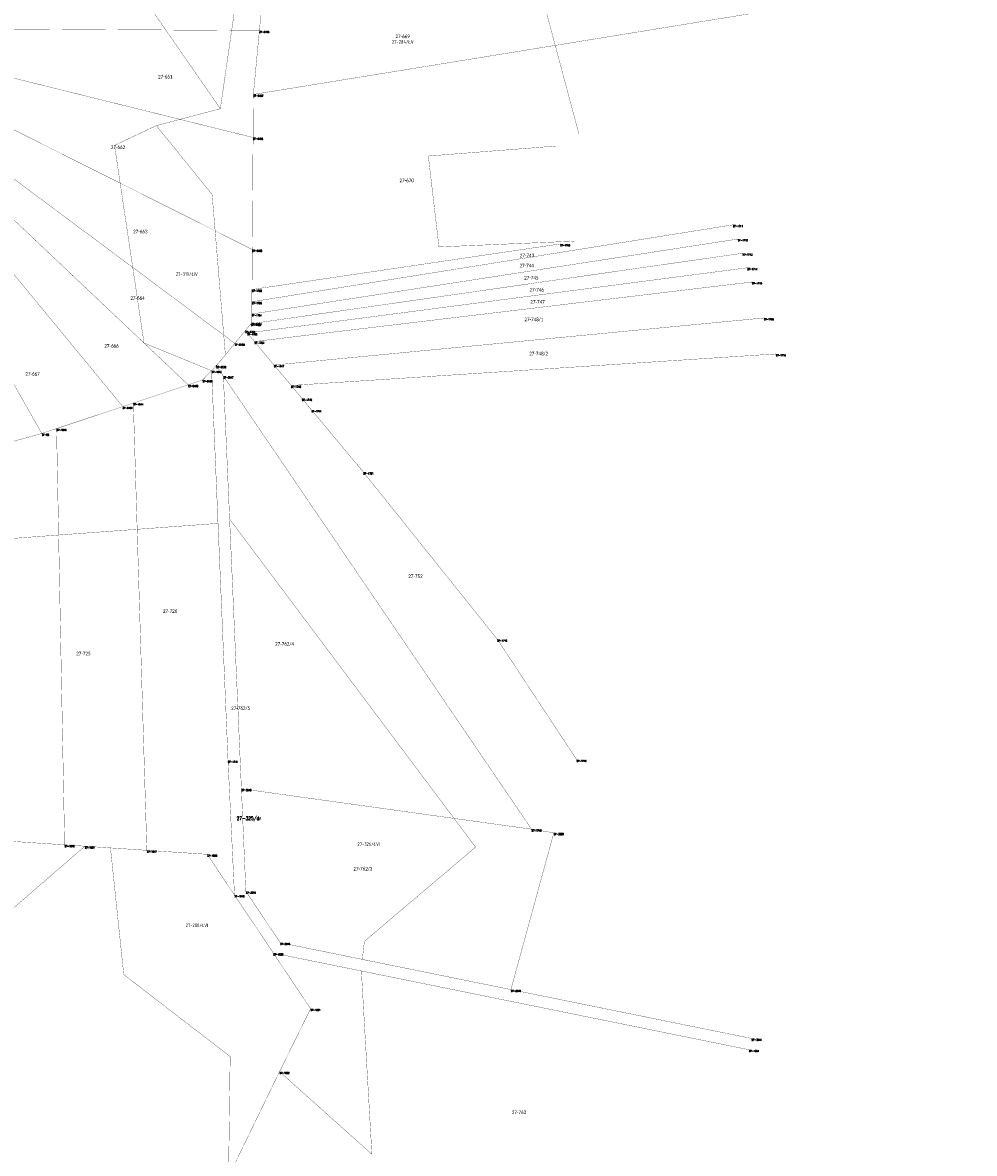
# Model space of a CAD drawing. Header units: metres. Extents: x 7542868 to 7543897, y 5828496 to 5830561.
# Tile 122 of 123: x 7543564 to 7543894, y 5829790 to 5830182. Entities that reach past the tile are written whole.
import ezdxf
from ezdxf.enums import TextEntityAlignment as Align

# ---------------------------------------------------------------- set-up
doc = ezdxf.new("R2010")
doc.units = ezdxf.units.M
doc.header["$MEASUREMENT"] = 0
for name, color, linetype in [('GLOWNA_BAZA_DZIALKI', 7, 'Continuous'), ('GLOWNA_BAZA_NUMERY_PUNKTOW', 7, 'Continuous'), ('GLOWNA_BAZA_PUNKTY', 7, 'Continuous'), ('SZUMIN_511-1_DROGA_POM_UZUPEL__', 7, 'Continuous')]:
    doc.layers.add(name, color=color, linetype=linetype)
doc.layers.add('Numery_dzialek', color=7, linetype='Continuous', lineweight=13)
doc.styles.add('Legend', font='calibri.ttf')
doc.styles.add('STYL_ARIAL', font='simplex', dxfattribs={"width": 0.75, "oblique": 0.1})

msp = doc.modelspace()

# ---------------------------------------------------------------- linework, layer by layer
at = {"layer": 'GLOWNA_BAZA_DZIALKI', "color": 92, "lineweight": 20, "const_width": 0.09}
for points in [[(7543644.38, 5830156.93), (7543894.43, 5830197.54)], [(7543646.46, 5830179.08), (7543646.96, 5830184.4)], [(7543490.89, 5830180.01), (7543646.46, 5830179.08)], [(7543490.89, 5830180.01), (7543644.27, 5830142)], [(7543490.89, 5830180.01), (7543643.99, 5830103.17)], [(7543490.89, 5830180.01), (7543637.93, 5830070.61)], [(7543490.89, 5830180.01), (7543621.76, 5830056.25)], [(7543490.89, 5830180.01), (7543599.07, 5830048.7)], [(7543644.38, 5830156.93), (7543646.46, 5830179.08)], [(7543644.27, 5830142), (7543644.38, 5830156.93)], [(7543643.99, 5830103.17), (7543644.27, 5830142)], [(7543643.85, 5830085.04), (7543810.77, 5830111.73)], [(7543643.82, 5830080.79), (7543812.41, 5830106.79)], [(7543643.88, 5830089.29), (7543750.81, 5830105.1)], [(7543643.52, 5830077.42), (7543814.04, 5830101.86)], [(7543643.88, 5830089.29), (7543643.99, 5830103.17)], [(7543642.29, 5830074.2), (7543815.71, 5830096.83)], [(7543643.85, 5830085.04), (7543643.88, 5830089.29)], [(7543644.75, 5830071.25), (7543817.34, 5830091.9)], [(7543643.82, 5830080.79), (7543643.85, 5830085.04)], [(7543570.99, 5830039.38), (7543546.25, 5830082.81)], [(7543643.8, 5830077.76), (7543643.82, 5830080.79)], [(7543641.58, 5830075.05), (7543643.52, 5830077.42)], [(7543643.52, 5830077.42), (7543643.8, 5830077.76)], [(7543651.54, 5830063.1), (7543821.48, 5830079.43)], [(7543637.93, 5830070.61), (7543641.58, 5830075.05)], [(7543641.58, 5830075.05), (7543642.29, 5830074.2)], [(7543642.29, 5830074.2), (7543644.75, 5830071.25)], [(7543631.53, 5830062.83), (7543637.93, 5830070.61)], [(7543644.75, 5830071.25), (7543651.54, 5830063.1)], [(7543657.46, 5830056.02), (7543825.62, 5830066.95)], [(7543626.73, 5830057.91), (7543629.88, 5830061.13)], [(7543629.88, 5830061.13), (7543631.53, 5830062.83)], [(7543635.58, 5829925.99), (7543629.88, 5830061.13)], [(7543631.53, 5830062.83), (7543633.96, 5830059.27)], [(7543651.54, 5830063.1), (7543657.46, 5830056.02)], [(7543621.76, 5830056.25), (7543626.73, 5830057.91)], [(7543633.96, 5830059.27), (7543740.87, 5829902.16)], [(7543633.96, 5830059.27), (7543640.22, 5829916.18)], [(7543602.74, 5830049.93), (7543621.76, 5830056.25)], [(7543661.24, 5830051.49), (7543657.46, 5830056.02)], [(7543599.07, 5830048.7), (7543602.74, 5830049.93)], [(7543607.42, 5829894.84), (7543602.74, 5830049.93)], [(7543664.53, 5830047.55), (7543661.24, 5830051.49)], [(7543576.1, 5830041.07), (7543599.07, 5830048.7)], [(7543682.54, 5830025.97), (7543664.53, 5830047.55)], [(7543552.17, 5830034.15), (7543570.99, 5830039.38)], [(7543570.99, 5830039.38), (7543576.1, 5830041.07)], [(7543578.9, 5829896.73), (7543576.1, 5830041.07)], [(7543728.99, 5829967.99), (7543682.54, 5830025.97)], [(7543756.5, 5829926.3), (7543728.99, 5829967.99)], [(7543637.82, 5829879.33), (7543635.58, 5829925.99)], [(7543740.87, 5829902.16), (7543640.22, 5829916.18)], [(7543640.22, 5829916.18), (7543641.77, 5829880.63)], [(7543733.7, 5829846.55), (7543748.59, 5829900.92)], [(7543740.87, 5829902.16), (7543748.59, 5829900.92)], [(7543332.59, 5829677.32), (7543585.95, 5829896.26)], [(7543556.88, 5829898.19), (7543578.9, 5829896.73)], [(7543578.9, 5829896.73), (7543585.95, 5829896.26)], [(7543585.95, 5829896.26), (7543607.42, 5829894.84)], [(7543607.42, 5829894.84), (7543628.36, 5829893.45)], [(7543628.36, 5829893.45), (7543637.82, 5829879.33)], [(7543641.77, 5829880.63), (7543653.71, 5829862.8)], [(7543651.3, 5829859.2), (7543637.82, 5829879.33)], [(7543653.71, 5829862.8), (7543733.7, 5829846.55)], [(7543664.22, 5829839.92), (7543651.3, 5829859.2)], [(7543651.3, 5829859.2), (7543816.3, 5829825.69)], [(7543817.23, 5829829.59), (7543733.7, 5829846.55)], [(7543653.45, 5829818.1), (7543664.22, 5829839.92)], [(7543635.76, 5829781.71), (7543653.45, 5829818.1)], [(7543653.45, 5829818.1), (7543685.48, 5829789.45)]]:
    msp.add_lwpolyline(points, dxfattribs=at)
at = {"layer": 'GLOWNA_BAZA_PUNKTY', "color": 7, "const_width": 0.09}
for points in [[(7543646.46, 5830179.125), (7543646.4918, 5830179.1118), (7543646.505, 5830179.08), (7543646.4918, 5830179.0482), (7543646.46, 5830179.035), (7543646.4282, 5830179.0482), (7543646.415, 5830179.08), (7543646.4282, 5830179.1118), (7543646.46, 5830179.125)], [(7543644.38, 5830156.975), (7543644.4118, 5830156.9618), (7543644.425, 5830156.93), (7543644.4118, 5830156.8982), (7543644.38, 5830156.885), (7543644.3482, 5830156.8982), (7543644.335, 5830156.93), (7543644.3482, 5830156.9618), (7543644.38, 5830156.975)], [(7543644.27, 5830142.045), (7543644.3018, 5830142.0318), (7543644.315, 5830142), (7543644.3018, 5830141.9682), (7543644.27, 5830141.955), (7543644.2382, 5830141.9682), (7543644.225, 5830142), (7543644.2382, 5830142.0318), (7543644.27, 5830142.045)], [(7543810.77, 5830111.775), (7543810.8018, 5830111.7618), (7543810.815, 5830111.73), (7543810.8018, 5830111.6982), (7543810.77, 5830111.685), (7543810.7382, 5830111.6982), (7543810.725, 5830111.73), (7543810.7382, 5830111.7618), (7543810.77, 5830111.775)], [(7543750.81, 5830105.145), (7543750.8418, 5830105.1318), (7543750.855, 5830105.1), (7543750.8418, 5830105.0682), (7543750.81, 5830105.055), (7543750.7782, 5830105.0682), (7543750.765, 5830105.1), (7543750.7782, 5830105.1318), (7543750.81, 5830105.145)], [(7543812.41, 5830106.835), (7543812.4418, 5830106.8218), (7543812.455, 5830106.79), (7543812.4418, 5830106.7582), (7543812.41, 5830106.745), (7543812.3782, 5830106.7582), (7543812.365, 5830106.79), (7543812.3782, 5830106.8218), (7543812.41, 5830106.835)], [(7543643.99, 5830103.215), (7543644.0218, 5830103.2018), (7543644.035, 5830103.17), (7543644.0218, 5830103.1382), (7543643.99, 5830103.125), (7543643.9582, 5830103.1382), (7543643.945, 5830103.17), (7543643.9582, 5830103.2018), (7543643.99, 5830103.215)], [(7543814.04, 5830101.905), (7543814.0718, 5830101.8918), (7543814.085, 5830101.86), (7543814.0718, 5830101.8282), (7543814.04, 5830101.815), (7543814.0082, 5830101.8282), (7543813.995, 5830101.86), (7543814.0082, 5830101.8918), (7543814.04, 5830101.905)], [(7543815.71, 5830096.875), (7543815.7418, 5830096.8618), (7543815.755, 5830096.83), (7543815.7418, 5830096.7982), (7543815.71, 5830096.785), (7543815.6782, 5830096.7982), (7543815.665, 5830096.83), (7543815.6782, 5830096.8618), (7543815.71, 5830096.875)], [(7543643.88, 5830089.335), (7543643.9118, 5830089.3218), (7543643.925, 5830089.29), (7543643.9118, 5830089.2582), (7543643.88, 5830089.245), (7543643.8482, 5830089.2582), (7543643.835, 5830089.29), (7543643.8482, 5830089.3218), (7543643.88, 5830089.335)], [(7543817.34, 5830091.945), (7543817.3718, 5830091.9318), (7543817.385, 5830091.9), (7543817.3718, 5830091.8682), (7543817.34, 5830091.855), (7543817.3082, 5830091.8682), (7543817.295, 5830091.9), (7543817.3082, 5830091.9318), (7543817.34, 5830091.945)], [(7543643.85, 5830085.085), (7543643.8818, 5830085.0718), (7543643.895, 5830085.04), (7543643.8818, 5830085.0082), (7543643.85, 5830084.995), (7543643.8182, 5830085.0082), (7543643.805, 5830085.04), (7543643.8182, 5830085.0718), (7543643.85, 5830085.085)], [(7543643.82, 5830080.835), (7543643.8518, 5830080.8218), (7543643.865, 5830080.79), (7543643.8518, 5830080.7582), (7543643.82, 5830080.745), (7543643.7882, 5830080.7582), (7543643.775, 5830080.79), (7543643.7882, 5830080.8218), (7543643.82, 5830080.835)], [(7543643.52, 5830077.465), (7543643.5518, 5830077.4518), (7543643.565, 5830077.42), (7543643.5518, 5830077.3882), (7543643.52, 5830077.375), (7543643.4882, 5830077.3882), (7543643.475, 5830077.42), (7543643.4882, 5830077.4518), (7543643.52, 5830077.465)], [(7543643.8, 5830077.805), (7543643.8318, 5830077.7918), (7543643.845, 5830077.76), (7543643.8318, 5830077.7282), (7543643.8, 5830077.715), (7543643.7682, 5830077.7282), (7543643.755, 5830077.76), (7543643.7682, 5830077.7918), (7543643.8, 5830077.805)], [(7543821.48, 5830079.475), (7543821.5118, 5830079.4618), (7543821.525, 5830079.43), (7543821.5118, 5830079.3982), (7543821.48, 5830079.385), (7543821.4482, 5830079.3982), (7543821.435, 5830079.43), (7543821.4482, 5830079.4618), (7543821.48, 5830079.475)], [(7543641.58, 5830075.095), (7543641.6118, 5830075.0818), (7543641.625, 5830075.05), (7543641.6118, 5830075.0182), (7543641.58, 5830075.005), (7543641.5482, 5830075.0182), (7543641.535, 5830075.05), (7543641.5482, 5830075.0818), (7543641.58, 5830075.095)], [(7543642.29, 5830074.245), (7543642.3218, 5830074.2318), (7543642.335, 5830074.2), (7543642.3218, 5830074.1682), (7543642.29, 5830074.155), (7543642.2582, 5830074.1682), (7543642.245, 5830074.2), (7543642.2582, 5830074.2318), (7543642.29, 5830074.245)], [(7543637.93, 5830070.655), (7543637.9618, 5830070.6418), (7543637.975, 5830070.61), (7543637.9618, 5830070.5782), (7543637.93, 5830070.565), (7543637.8982, 5830070.5782), (7543637.885, 5830070.61), (7543637.8982, 5830070.6418), (7543637.93, 5830070.655)], [(7543644.75, 5830071.295), (7543644.7818, 5830071.2818), (7543644.795, 5830071.25), (7543644.7818, 5830071.2182), (7543644.75, 5830071.205), (7543644.7182, 5830071.2182), (7543644.705, 5830071.25), (7543644.7182, 5830071.2818), (7543644.75, 5830071.295)], [(7543825.62, 5830066.995), (7543825.6518, 5830066.9818), (7543825.665, 5830066.95), (7543825.6518, 5830066.9182), (7543825.62, 5830066.905), (7543825.5882, 5830066.9182), (7543825.575, 5830066.95), (7543825.5882, 5830066.9818), (7543825.62, 5830066.995)], [(7543629.88, 5830061.175), (7543629.9118, 5830061.1618), (7543629.925, 5830061.13), (7543629.9118, 5830061.0982), (7543629.88, 5830061.085), (7543629.8482, 5830061.0982), (7543629.835, 5830061.13), (7543629.8482, 5830061.1618), (7543629.88, 5830061.175)], [(7543631.53, 5830063.08), (7543631.6652, 5830063.0403), (7543631.7574, 5830062.9339), (7543631.7775, 5830062.7944), (7543631.7189, 5830062.6663), (7543631.6004, 5830062.5901), (7543631.4596, 5830062.5901), (7543631.3411, 5830062.6663), (7543631.2825, 5830062.7944), (7543631.3026, 5830062.9339), (7543631.3948, 5830063.0403), (7543631.53, 5830063.08)], [(7543651.54, 5830063.145), (7543651.5718, 5830063.1318), (7543651.585, 5830063.1), (7543651.5718, 5830063.0682), (7543651.54, 5830063.055), (7543651.5082, 5830063.0682), (7543651.495, 5830063.1), (7543651.5082, 5830063.1318), (7543651.54, 5830063.145)], [(7543626.73, 5830057.955), (7543626.7618, 5830057.9418), (7543626.775, 5830057.91), (7543626.7618, 5830057.8782), (7543626.73, 5830057.865), (7543626.6982, 5830057.8782), (7543626.685, 5830057.91), (7543626.6982, 5830057.9418), (7543626.73, 5830057.955)], [(7543633.96, 5830059.315), (7543633.9918, 5830059.3018), (7543634.005, 5830059.27), (7543633.9918, 5830059.2382), (7543633.96, 5830059.225), (7543633.9282, 5830059.2382), (7543633.915, 5830059.27), (7543633.9282, 5830059.3018), (7543633.96, 5830059.315)], [(7543621.76, 5830056.295), (7543621.7918, 5830056.2818), (7543621.805, 5830056.25), (7543621.7918, 5830056.2182), (7543621.76, 5830056.205), (7543621.7282, 5830056.2182), (7543621.715, 5830056.25), (7543621.7282, 5830056.2818), (7543621.76, 5830056.295)], [(7543657.46, 5830056.065), (7543657.4918, 5830056.0518), (7543657.505, 5830056.02), (7543657.4918, 5830055.9882), (7543657.46, 5830055.975), (7543657.4282, 5830055.9882), (7543657.415, 5830056.02), (7543657.4282, 5830056.0518), (7543657.46, 5830056.065)], [(7543602.74, 5830049.975), (7543602.7718, 5830049.9618), (7543602.785, 5830049.93), (7543602.7718, 5830049.8982), (7543602.74, 5830049.885), (7543602.7082, 5830049.8982), (7543602.695, 5830049.93), (7543602.7082, 5830049.9618), (7543602.74, 5830049.975)], [(7543661.24, 5830051.535), (7543661.2718, 5830051.5218), (7543661.285, 5830051.49), (7543661.2718, 5830051.4582), (7543661.24, 5830051.445), (7543661.2082, 5830051.4582), (7543661.195, 5830051.49), (7543661.2082, 5830051.5218), (7543661.24, 5830051.535)], [(7543599.07, 5830048.745), (7543599.1018, 5830048.7318), (7543599.115, 5830048.7), (7543599.1018, 5830048.6682), (7543599.07, 5830048.655), (7543599.0382, 5830048.6682), (7543599.025, 5830048.7), (7543599.0382, 5830048.7318), (7543599.07, 5830048.745)], [(7543664.53, 5830047.595), (7543664.5618, 5830047.5818), (7543664.575, 5830047.55), (7543664.5618, 5830047.5182), (7543664.53, 5830047.505), (7543664.4982, 5830047.5182), (7543664.485, 5830047.55), (7543664.4982, 5830047.5818), (7543664.53, 5830047.595)], [(7543570.99, 5830039.425), (7543571.0218, 5830039.4118), (7543571.035, 5830039.38), (7543571.0218, 5830039.3482), (7543570.99, 5830039.335), (7543570.9582, 5830039.3482), (7543570.945, 5830039.38), (7543570.9582, 5830039.4118), (7543570.99, 5830039.425)], [(7543576.1, 5830041.115), (7543576.1318, 5830041.1018), (7543576.145, 5830041.07), (7543576.1318, 5830041.0382), (7543576.1, 5830041.025), (7543576.0682, 5830041.0382), (7543576.055, 5830041.07), (7543576.0682, 5830041.1018), (7543576.1, 5830041.115)], [(7543682.54, 5830026.015), (7543682.5718, 5830026.0018), (7543682.585, 5830025.97), (7543682.5718, 5830025.9382), (7543682.54, 5830025.925), (7543682.5082, 5830025.9382), (7543682.495, 5830025.97), (7543682.5082, 5830026.0018), (7543682.54, 5830026.015)], [(7543728.99, 5829968.035), (7543729.0218, 5829968.0218), (7543729.035, 5829967.99), (7543729.0218, 5829967.9582), (7543728.99, 5829967.945), (7543728.9582, 5829967.9582), (7543728.945, 5829967.99), (7543728.9582, 5829968.0218), (7543728.99, 5829968.035)], [(7543635.58, 5829926.035), (7543635.6118, 5829926.0218), (7543635.625, 5829925.99), (7543635.6118, 5829925.9582), (7543635.58, 5829925.945), (7543635.5482, 5829925.9582), (7543635.535, 5829925.99), (7543635.5482, 5829926.0218), (7543635.58, 5829926.035)], [(7543756.5, 5829926.345), (7543756.5318, 5829926.3318), (7543756.545, 5829926.3), (7543756.5318, 5829926.2682), (7543756.5, 5829926.255), (7543756.4682, 5829926.2682), (7543756.455, 5829926.3), (7543756.4682, 5829926.3318), (7543756.5, 5829926.345)], [(7543640.22, 5829916.225), (7543640.2518, 5829916.2118), (7543640.265, 5829916.18), (7543640.2518, 5829916.1482), (7543640.22, 5829916.135), (7543640.1882, 5829916.1482), (7543640.175, 5829916.18), (7543640.1882, 5829916.2118), (7543640.22, 5829916.225)], [(7543740.87, 5829902.205), (7543740.9018, 5829902.1918), (7543740.915, 5829902.16), (7543740.9018, 5829902.1282), (7543740.87, 5829902.115), (7543740.8382, 5829902.1282), (7543740.825, 5829902.16), (7543740.8382, 5829902.1918), (7543740.87, 5829902.205)], [(7543748.59, 5829900.965), (7543748.6218, 5829900.9518), (7543748.635, 5829900.92), (7543748.6218, 5829900.8882), (7543748.59, 5829900.875), (7543748.5582, 5829900.8882), (7543748.545, 5829900.92), (7543748.5582, 5829900.9518), (7543748.59, 5829900.965)], [(7543578.9, 5829896.775), (7543578.9318, 5829896.7618), (7543578.945, 5829896.73), (7543578.9318, 5829896.6982), (7543578.9, 5829896.685), (7543578.8682, 5829896.6982), (7543578.855, 5829896.73), (7543578.8682, 5829896.7618), (7543578.9, 5829896.775)], [(7543585.95, 5829896.305), (7543585.9818, 5829896.2918), (7543585.995, 5829896.26), (7543585.9818, 5829896.2282), (7543585.95, 5829896.215), (7543585.9182, 5829896.2282), (7543585.905, 5829896.26), (7543585.9182, 5829896.2918), (7543585.95, 5829896.305)], [(7543607.42, 5829894.885), (7543607.4518, 5829894.8718), (7543607.465, 5829894.84), (7543607.4518, 5829894.8082), (7543607.42, 5829894.795), (7543607.3882, 5829894.8082), (7543607.375, 5829894.84), (7543607.3882, 5829894.8718), (7543607.42, 5829894.885)], [(7543628.36, 5829893.495), (7543628.3918, 5829893.4818), (7543628.405, 5829893.45), (7543628.3918, 5829893.4182), (7543628.36, 5829893.405), (7543628.3282, 5829893.4182), (7543628.315, 5829893.45), (7543628.3282, 5829893.4818), (7543628.36, 5829893.495)], [(7543641.77, 5829880.675), (7543641.8018, 5829880.6618), (7543641.815, 5829880.63), (7543641.8018, 5829880.5982), (7543641.77, 5829880.585), (7543641.7382, 5829880.5982), (7543641.725, 5829880.63), (7543641.7382, 5829880.6618), (7543641.77, 5829880.675)], [(7543637.82, 5829879.375), (7543637.8518, 5829879.3618), (7543637.865, 5829879.33), (7543637.8518, 5829879.2982), (7543637.82, 5829879.285), (7543637.7882, 5829879.2982), (7543637.775, 5829879.33), (7543637.7882, 5829879.3618), (7543637.82, 5829879.375)], [(7543653.71, 5829862.845), (7543653.7418, 5829862.8318), (7543653.755, 5829862.8), (7543653.7418, 5829862.7682), (7543653.71, 5829862.755), (7543653.6782, 5829862.7682), (7543653.665, 5829862.8), (7543653.6782, 5829862.8318), (7543653.71, 5829862.845)], [(7543651.3, 5829859.245), (7543651.3318, 5829859.2318), (7543651.345, 5829859.2), (7543651.3318, 5829859.1682), (7543651.3, 5829859.155), (7543651.2682, 5829859.1682), (7543651.255, 5829859.2), (7543651.2682, 5829859.2318), (7543651.3, 5829859.245)], [(7543733.7, 5829846.595), (7543733.7318, 5829846.5818), (7543733.745, 5829846.55), (7543733.7318, 5829846.5182), (7543733.7, 5829846.505), (7543733.6682, 5829846.5182), (7543733.655, 5829846.55), (7543733.6682, 5829846.5818), (7543733.7, 5829846.595)], [(7543664.22, 5829839.965), (7543664.2518, 5829839.9518), (7543664.265, 5829839.92), (7543664.2518, 5829839.8882), (7543664.22, 5829839.875), (7543664.1882, 5829839.8882), (7543664.175, 5829839.92), (7543664.1882, 5829839.9518), (7543664.22, 5829839.965)], [(7543817.23, 5829829.635), (7543817.2618, 5829829.6218), (7543817.275, 5829829.59), (7543817.2618, 5829829.5582), (7543817.23, 5829829.545), (7543817.1982, 5829829.5582), (7543817.185, 5829829.59), (7543817.1982, 5829829.6218), (7543817.23, 5829829.635)], [(7543816.3, 5829825.735), (7543816.3318, 5829825.7218), (7543816.345, 5829825.69), (7543816.3318, 5829825.6582), (7543816.3, 5829825.645), (7543816.2682, 5829825.6582), (7543816.255, 5829825.69), (7543816.2682, 5829825.7218), (7543816.3, 5829825.735)], [(7543653.45, 5829818.145), (7543653.4818, 5829818.1318), (7543653.495, 5829818.1), (7543653.4818, 5829818.0682), (7543653.45, 5829818.055), (7543653.4182, 5829818.0682), (7543653.405, 5829818.1), (7543653.4182, 5829818.1318), (7543653.45, 5829818.145)]]:
    msp.add_lwpolyline(points, dxfattribs=at)
at = {"layer": 'SZUMIN_511-1_DROGA_POM_UZUPEL__', "color": 3, "const_width": 0.09}
for points in [[(7543632.92, 5830151.98), (7543641.53, 5830211.62)], [(7543741.56, 5830202.04), (7543757.3, 5830143.18)], [(7543603, 5830195.1), (7543632.92, 5830151.98)], [(7543610.71, 5830146.12), (7543632.92, 5830151.98)], [(7543610.71, 5830146.12), (7543596.21, 5830139.27)], [(7543630.06, 5830122.22), (7543610.71, 5830146.12)], [(7543596.21, 5830139.27), (7543606.44, 5830070.74)], [(7543749.18, 5830139.02), (7543705.06, 5830135.57)], [(7543705.06, 5830135.57), (7543708.75, 5830104.06)], [(7543634.66, 5830066.64), (7543630.06, 5830122.22)], [(7543708.75, 5830104.06), (7543755.68, 5830106.05)], [(7543606.44, 5830070.74), (7543629.88, 5830061.13)], [(7543631.53, 5830062.83), (7543634.66, 5830066.64)], [(7543631.53, 5830062.83), (7543629.88, 5830061.13)], [(7543629.88, 5830061.13), (7543632.1, 5830008.2)], [(7543633.96, 5830059.27), (7543631.53, 5830062.83)], [(7543636.14, 5830009.62), (7543633.96, 5830059.27)], [(7543482.45, 5829997.24), (7543632.1, 5830008.2)], [(7543632.1, 5830008.2), (7543635.58, 5829925.99)], [(7543721.43, 5829895.94), (7543636.14, 5830009.62)], [(7543640.22, 5829916.18), (7543636.14, 5830009.62)], [(7543635.58, 5829925.99), (7543637.82, 5829879.33)], [(7543641.77, 5829880.63), (7543640.22, 5829916.18)], [(7543578.9, 5829896.73), (7543556.88, 5829898.19)], [(7543585.95, 5829896.26), (7543578.9, 5829896.73)], [(7543594.8, 5829895.67), (7543585.95, 5829896.26)], [(7543599.41, 5829851.75), (7543594.8, 5829895.67)], [(7543682.87, 5829863.26), (7543721.43, 5829895.94)], [(7543653.71, 5829862.8), (7543641.77, 5829880.63)], [(7543637.82, 5829879.33), (7543651.3, 5829859.2)], [(7543682.18, 5829857.01), (7543653.71, 5829862.8)], [(7543682.18, 5829857.01), (7543682.87, 5829863.26)], [(7543651.3, 5829859.2), (7543681.84, 5829853)], [(7543733.7, 5829846.55), (7543682.18, 5829857.01)], [(7543681.84, 5829853), (7543685.48, 5829789.45)], [(7543636.32, 5829823.32), (7543599.41, 5829851.75)], [(7543786.68, 5829835.8), (7543733.7, 5829846.55)], [(7543635.76, 5829781.71), (7543636.32, 5829823.32)]]:
    msp.add_lwpolyline(points, dxfattribs=at)
at = {"layer": 'SZUMIN_511-1_DROGA_POM_UZUPEL__', "color": 7, "const_width": 0.09}
for points in [[(7543632.92, 5830151.98), (7543641.53, 5830211.62)], [(7543741.56, 5830202.04), (7543757.3, 5830143.18)], [(7543603, 5830195.1), (7543632.92, 5830151.98)], [(7543610.71, 5830146.12), (7543632.92, 5830151.98)], [(7543610.71, 5830146.12), (7543596.21, 5830139.27)], [(7543630.06, 5830122.22), (7543610.71, 5830146.12)], [(7543596.21, 5830139.27), (7543606.44, 5830070.74)], [(7543749.18, 5830139.02), (7543705.06, 5830135.57)], [(7543705.06, 5830135.57), (7543708.75, 5830104.06)], [(7543634.66, 5830066.64), (7543630.06, 5830122.22)], [(7543708.75, 5830104.06), (7543755.68, 5830106.05)], [(7543606.44, 5830070.74), (7543629.88, 5830061.13)], [(7543631.53, 5830062.83), (7543634.66, 5830066.64)], [(7543631.53, 5830062.83), (7543629.88, 5830061.13)], [(7543629.88, 5830061.13), (7543632.1, 5830008.2)], [(7543633.96, 5830059.27), (7543631.53, 5830062.83)], [(7543636.14, 5830009.62), (7543633.96, 5830059.27)], [(7543482.45, 5829997.24), (7543632.1, 5830008.2)], [(7543632.1, 5830008.2), (7543635.58, 5829925.99)], [(7543721.43, 5829895.94), (7543636.14, 5830009.62)], [(7543636.14, 5830009.62), (7543640.22, 5829916.18)], [(7543635.58, 5829925.99), (7543637.82, 5829879.33)], [(7543640.22, 5829916.18), (7543641.77, 5829880.63)], [(7543578.9, 5829896.73), (7543556.88, 5829898.19)], [(7543585.95, 5829896.26), (7543578.9, 5829896.73)], [(7543594.8, 5829895.67), (7543585.95, 5829896.26)], [(7543599.41, 5829851.75), (7543594.8, 5829895.67)], [(7543682.87, 5829863.26), (7543721.43, 5829895.94)], [(7543641.77, 5829880.63), (7543653.71, 5829862.8)], [(7543637.82, 5829879.33), (7543651.3, 5829859.2)], [(7543653.71, 5829862.8), (7543682.18, 5829857.01)], [(7543682.18, 5829857.01), (7543682.87, 5829863.26)], [(7543651.3, 5829859.2), (7543681.84, 5829853)], [(7543733.7, 5829846.55), (7543682.18, 5829857.01)], [(7543681.84, 5829853), (7543685.48, 5829789.45)], [(7543789.9, 5829831.05), (7543681.84, 5829853)], [(7543636.32, 5829823.32), (7543599.41, 5829851.75)], [(7543786.68, 5829835.8), (7543733.7, 5829846.55)], [(7543635.76, 5829781.71), (7543636.32, 5829823.32)]]:
    msp.add_lwpolyline(points, dxfattribs=at)

# ---------------------------------------------------------------- texts
at = {"layer": 'GLOWNA_BAZA_NUMERY_PUNKTOW', "color": 7, "style": 'STYL_ARIAL', "width": 0.75}
for s, p in [('27-6458', (7543646.46, 5830178.9238)), ('27-6457', (7543644.38, 5830156.7737)), ('27-6456', (7543644.27, 5830141.8438)), ('27-1711', (7543810.77, 5830111.5738)), ('27-1763', (7543750.81, 5830104.9437)), ('27-1712', (7543812.41, 5830106.6338)), ('27-6455', (7543643.99, 5830103.0137)), ('27-1713', (7543814.04, 5830101.7038)), ('27-1714', (7543815.71, 5830096.6738)), ('27-1750', (7543643.88, 5830089.1338)), ('27-1715', (7543817.34, 5830091.7438)), ('27-1755', (7543643.85, 5830084.8838)), ('27-1754', (7543643.82, 5830080.6338)), ('27-1753', (7543643.52, 5830077.2637)), ('27-6454', (7543643.8, 5830077.6037)), ('27-1766', (7543821.48, 5830079.2737)), ('27-1764', (7543641.58, 5830074.8937)), ('27-1752', (7543642.29, 5830074.0438)), ('27-6453', (7543637.93, 5830070.4538)), ('27-1751', (7543644.75, 5830071.0938)), ('27-1716', (7543825.62, 5830066.7938)), ('27-1843', (7543629.88, 5830060.9737)), ('27-6539', (7543631.53, 5830062.6738)), ('27-1747', (7543651.54, 5830062.9437)), ('27-6459', (7543626.73, 5830057.7538)), ('27-3847', (7543633.96, 5830059.1137)), ('27-6460', (7543621.76, 5830056.0938)), ('27-1746', (7543657.46, 5830055.8637)), ('27-1844', (7543602.74, 5830049.7737)), ('27-1745', (7543661.24, 5830051.3338)), ('27-6461', (7543599.07, 5830048.5438)), ('27-1744', (7543664.53, 5830047.3937)), ('27-93', (7543570.99, 5830039.2237)), ('27-1845', (7543576.1, 5830040.9138)), ('27-1721', (7543682.54, 5830025.8137)), ('27-1743', (7543728.99, 5829967.8338)), ('27-1741', (7543635.58, 5829925.8338)), ('27-1742', (7543756.5, 5829926.1437)), ('27-3848', (7543640.22, 5829916.0237)), ('27-1740', (7543740.87, 5829902.0038)), ('27-3850', (7543748.59, 5829900.7637)), ('27-1848', (7543578.9, 5829896.5738)), ('27-1921', (7543585.95, 5829896.1037)), ('27-1847', (7543607.42, 5829894.6837)), ('27-1920', (7543628.36, 5829893.2938)), ('27-3846', (7543641.77, 5829880.4737)), ('27-1919', (7543637.82, 5829879.1738)), ('27-3845', (7543653.71, 5829862.6437)), ('27-1820', (7543651.3, 5829859.0438)), ('27-3849', (7543733.7, 5829846.3937)), ('27-1821', (7543664.22, 5829839.7637)), ('27-3844', (7543817.23, 5829829.4337)), ('27-1284', (7543816.3, 5829825.5338)), ('27-1822', (7543653.45, 5829817.9437))]:
    msp.add_text(s, height=0.625, dxfattribs=at).set_placement(p, align=Align.TOP_LEFT)
at = {"layer": 'Numery_dzialek', "color": 92, "linetype": 'Continuous', "style": 'Legend', "width": 0.75}
for s, p in [('27-669', (7543693.6715, 5830177.6893)), ('27-661', (7543611.3, 5830163.6875)), ('27-662', (7543594.93, 5830139.2575)), ('27-670', (7543695.0518, 5830127.7288)), ('27-663', (7543602.66, 5830110.0075)), ('27-743', (7543736.78, 5830101.7075)), ('27-744', (7543736.69, 5830098.2075)), ('27-745', (7543738.3, 5830094.0075)), ('27-746', (7543740.17, 5830089.8075)), ('27-664', (7543601.69, 5830086.9275)), ('27-747', (7543740.46, 5830085.5975)), ('27-748/1', (7543738.4, 5830079.5375)), ('27-666', (7543592.67, 5830070.3475)), ('27-748/2', (7543740.06, 5830067.6975)), ('27-667', (7543565.28, 5830060.6075)), ('27-752', (7543698.1, 5829990.4775)), ('27-726', (7543613, 5829978.4275)), ('27-762/4', (7543651.9, 5829967.0275)), ('27-725', (7543582.92, 5829963.6875)), ('27-762/5', (7543636.67, 5829944.7575)), ('27-762/3', (7543679.09, 5829889.0675)), ('27-763', (7543734.01, 5829804.6175))]:
    msp.add_text(s, height=1.25, dxfattribs=at).set_placement(p, align=Align.TOP_LEFT)
at = {"layer": 'SZUMIN_511-1_DROGA_POM_UZUPEL__', "color": 3, "style": 'STYL_ARIAL', "width": 0.75}
for s, p in [('27-284/ŁV', (7543692.45, 5830175.7675)), ('27-319/ŁIV', (7543617.5, 5830095.2575)), ('27-326/ŁVI', (7543680.48, 5829897.6075)), ('27-280/ŁVI', (7543620.87, 5829869.4575))]:
    msp.add_text(s, height=1.25, dxfattribs=at).set_placement(p, align=Align.TOP_LEFT)
at = {"layer": 'SZUMIN_511-1_DROGA_POM_UZUPEL__', "color": 7, "style": 'STYL_ARIAL', "width": 0.75}
for s, p in [('27-284/Ł', (7543692.45, 5830175.7675)), ('27-319/Ł', (7543617.5, 5830095.2575)), ('27-325/dr', (7543638.56, 5829906.5575)), ('27-326/Ł', (7543680.48, 5829897.6075)), ('27-280/Ł', (7543620.87, 5829869.4575))]:
    msp.add_text(s, height=1.25, dxfattribs=at).set_placement(p, align=Align.TOP_LEFT)

doc.saveas('drawing.dxf')
